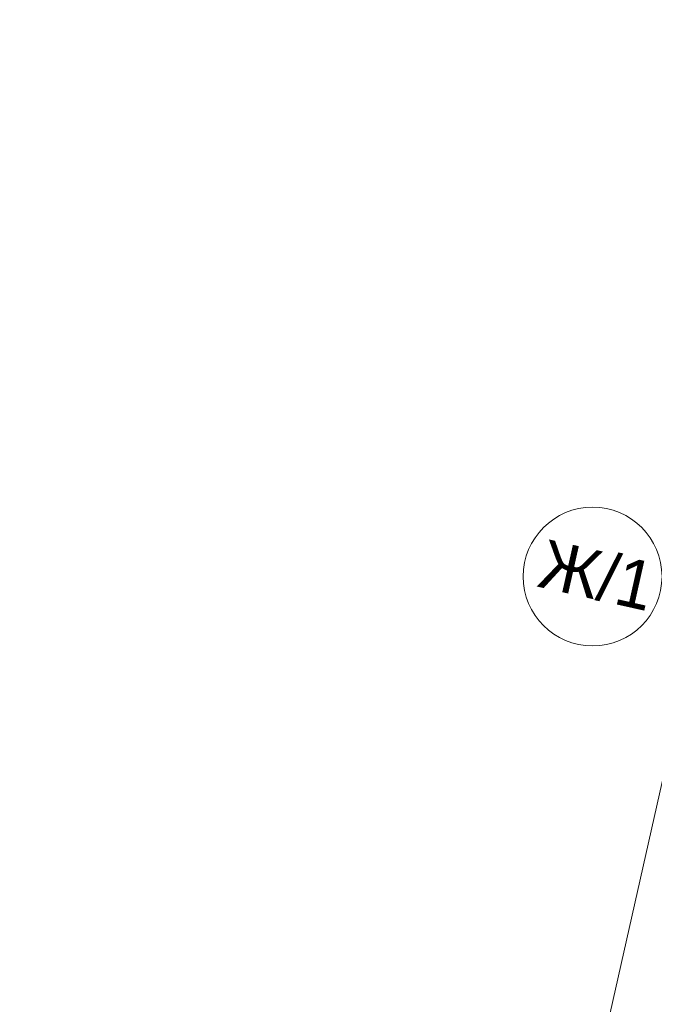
# Model space of a CAD drawing. Header units: millimetres. Extents: x -7213913 to -6930487, y 6129472 to 6353620.
# Tile 200 of 256: x -7212925 to -7208354, y 6179975 to 6187070. Entities that reach past the tile are written whole.
import ezdxf
from ezdxf.enums import TextEntityAlignment as Align

# ---------------------------------------------------------------- set-up
doc = ezdxf.new("R2010")
doc.units = ezdxf.units.MM
doc.header["$MEASUREMENT"] = 0
doc.layers.add('АР-Чертеж-Оси_Осевые размеры.АР', color=7, linetype='Continuous')
doc.layers.add('АР-Чертеж-Оси_Осевые размеры.АР_Ном._пера__1', color=7, linetype='Continuous', lineweight=0)
doc.layers.add('АР-Чертеж-Оси_Осевые размеры.АР_Ном._пера__120', color=7, linetype='Continuous', lineweight=0)
doc.styles.add('РЎР“Р•РќР•Р\xa0Р\x98Р\xa0_РЎРўР\x98Р›Р¬_5', font='GOTHIC.TTF')
doc.dimstyles.new('СГЕНЕРИР_СТИЛЬ__1', dxfattribs={"dimtxt": 400, "dimasz": 142.5, "dimexe": 0.18, "dimexo": 0.0625, "dimgap": 0, "dimtad": 1, "dimdec": 0, "dimzin": 0, "dimdsep": 46, "dimtxsty": 'РЎР“Р•РќР•Р\xa0Р\x98Р\xa0_РЎРўР\x98Р›Р¬_5', "dimblk": 'ARROWHEAD_6', "dimblk1": 'ARROWHEAD_6', "dimblk2": 'ARROWHEAD_6', "dimcen": 0.09, "dimse1": 1, "dimse2": 1, "dimclrd": 7, "dimclre": 7, "dimclrt": 7, "dimazin": 0, "dimtfac": 1, "dimtdec": 4, "dimtmove": 0, "dimatfit": 3, "dimfxl": 1, "dimtolj": 1, "dimtzin": 0, "dimarcsym": 0})
doc.dimstyles.new('СГЕНЕРИР_СТИЛЬ__2', dxfattribs={"dimtxt": 400, "dimasz": 142.5, "dimexe": 0.18, "dimexo": 0.0625, "dimgap": 0, "dimtad": 1, "dimdec": 0, "dimzin": 0, "dimdsep": 46, "dimtxsty": 'РЎР“Р•РќР•Р\xa0Р\x98Р\xa0_РЎРўР\x98Р›Р¬_5', "dimblk": 'ARROWHEAD_6', "dimblk1": 'ARROWHEAD_6', "dimblk2": 'ARROWHEAD_6', "dimcen": 0.09, "dimse1": 1, "dimse2": 1, "dimclrd": 7, "dimclre": 7, "dimclrt": 7, "dimazin": 0, "dimtfac": 1, "dimtdec": 4, "dimtmove": 2, "dimatfit": 3, "dimfxl": 1, "dimtolj": 1, "dimtzin": 0, "dimarcsym": 0})

# ---------------------------------------------------------------- blocks, each defined once
blk = doc.blocks.new('*D891', base_point=(-6566190.3, 6562677.8))
at = {"layer": 'АР-Чертеж-Оси_Осевые размеры.АР_Ном._пера__1', "color": 7, "linetype": 'Continuous', "lineweight": 0, "transparency": 16777216}
for p, q in [((-7207091.4, 6182751.1), (-7206977.9, 6182571.9)), ((-7207900.3, 6178807.5), (-7207034.7, 6182661.5)), ((-7206897.5, 6182630.7), (-7207171.9, 6182692.3)), ((-7207763.1, 6178776.7), (-7208037.5, 6178838.3)), ((-7207957, 6178897.1), (-7207843.5, 6178717.9)), ((-7208623.4, 6175587.7), (-7207900.3, 6178807.5))]:
    blk.add_line(p, q, dxfattribs=at)
at = {"layer": 'АР-Чертеж-Оси_Осевые размеры.АР_Ном._пера__1', "color": 7, "lineweight": 0, "transparency": 16777216, "insert": (-7207700, 6180064.2), "char_height": 400, "attachment_point": 7, "rotation": 77.34172, "style": 'РЎР“Р•РќР•Р\xa0Р\x98Р\xa0_РЎРўР\x98Р›Р¬_5'}
blk.add_mtext('\\A1;{\\pql;\\fCentury Gothic|b0|i0|c204|p0;\\W1.000000;3\xa0950}', dxfattribs=at)
blk = doc.blocks.new('ARROWHEAD_6')
at = {"color": 0, "linetype": 'Continuous', "lineweight": 0}
for p, q in [((-0.5, -0.5), (0.5, 0.5)), ((0, 0), (-1, 0))]:
    blk.add_line(p, q, dxfattribs=at)
blk = doc.blocks.new('*D897', base_point=(-6566190.3, 6562677.8))
at = {"layer": 'АР-Чертеж-Оси_Осевые размеры.АР_Ном._пера__1', "color": 7, "linetype": 'Continuous', "lineweight": 0, "transparency": 16777216}
for p, q in [((-7202990.2, 6204869.9), (-7203103.6, 6205049.1)), ((-7203046.9, 6204959.5), (-7203022.2, 6205069.3)), ((-7212636.3, 6162263.2), (-7203046.9, 6204959.5)), ((-7202909.7, 6204928.7), (-7203184.1, 6204990.3)), ((-7212693, 6162352.8), (-7212579.5, 6162173.6)), ((-7212499.1, 6162232.3), (-7212773.5, 6162294)), ((-7212660.9, 6162153.4), (-7212636.3, 6162263.2))]:
    blk.add_line(p, q, dxfattribs=at)
at = {"layer": 'АР-Чертеж-Оси_Осевые размеры.АР_Ном._пера__1', "color": 7, "lineweight": 0, "transparency": 16777216, "insert": (-7207709.5, 6184564.6), "char_height": 400, "attachment_point": 7, "rotation": 77.34172, "style": 'РЎР“Р•РќР•Р\xa0Р\x98Р\xa0_РЎРўР\x98Р›Р¬_5'}
blk.add_mtext('\\A1;{\\pql;\\fCentury Gothic|b0|i0|c204|p0;\\W1.000000;43\xa0760}', dxfattribs=at)
blk = doc.blocks.new('Стандартный Маркер Сетки[182]_1', base_point=(-7208310.8, 6182948.1))
at = {"layer": 'АР-Чертеж-Оси_Осевые размеры.АР_Ном._пера__120', "color": 7, "linetype": 'Continuous', "lineweight": 0}
blk.add_circle((-7208798.7, 6183057.7), 500, dxfattribs=at)
at = {"layer": 'АР-Чертеж-Оси_Осевые размеры.АР_Ном._пера__120', "color": 7, "lineweight": 0, "style": 'РЎР“Р•РќР•Р\xa0Р\x98Р\xa0_РЎРўР\x98Р›Р¬_5'}
blk.add_attdef('AC_MarkerText_1', text='', height=350, rotation=347.34172, dxfattribs=at).set_placement((-7208728.8, 6183238.8), align=Align.TOP_CENTER)
blk = doc.blocks.new('Стандартный Маркер Сетки[207]_1', base_point=(-7208310.8, 6182948.1))
at = {"layer": 'АР-Чертеж-Оси_Осевые размеры.АР_Ном._пера__120', "color": 7, "linetype": 'Continuous', "lineweight": 0}
blk.add_circle((-7208798.7, 6183057.7), 500, dxfattribs=at)
at = {"layer": 'АР-Чертеж-Оси_Осевые размеры.АР_Ном._пера__120', "color": 7, "lineweight": 0, "style": 'РЎР“Р•РќР•Р\xa0Р\x98Р\xa0_РЎРўР\x98Р›Р¬_5'}
blk.add_attdef('AC_MarkerText_1', text='', height=350, rotation=347.34172, dxfattribs=at).set_placement((-7208728.8, 6183238.8), align=Align.TOP_CENTER)

msp = doc.modelspace()

# ---------------------------------------------------------------- block references
at = {"layer": 'АР-Чертеж-Оси_Осевые размеры.АР', "color": 8, "linetype": 'Continuous', "lineweight": 15}
for name in ['Стандартный Маркер Сетки[182]_1', 'Стандартный Маркер Сетки[207]_1']:
    msp.add_blockref(name, (-7208310.8, 6182948.1), dxfattribs=at).add_auto_attribs({'AC_MarkerText_1': 'Ж/1'})

# ---------------------------------------------------------------- dimensions: what is measured, and where the dimension line sits
at = {"layer": 'АР-Чертеж-Оси_Осевые размеры.АР', "color": 7, "linetype": 'Continuous', "lineweight": 0}
for base, p1, p2, dimstyle, picture, middle in [((-7203046.9, 6204959.5), (-7212924.8, 6162328), (-7203353.8, 6205028.5), 'СГЕНЕРИР_СТИЛЬ__2', '*D897', (-7207720.9, 6185426.5)), ((-7207034.7, 6182661.5), (-7209178.4, 6179094.6), (-7208310.8, 6182948.1), 'СГЕНЕРИР_СТИЛЬ__1', '*D891', (-7207744.8, 6180777.6))]:
    dim = msp.add_linear_dim(base=base, p1=p1, p2=p2, angle=77.34172, dimstyle=dimstyle, dxfattribs=at)
    dim.commit()
    dim.dimension.update_dxf_attribs({"geometry": picture, "text_midpoint": middle, "dimtype": 160, "text_rotation": 77.34172})

doc.saveas('drawing.dxf')
